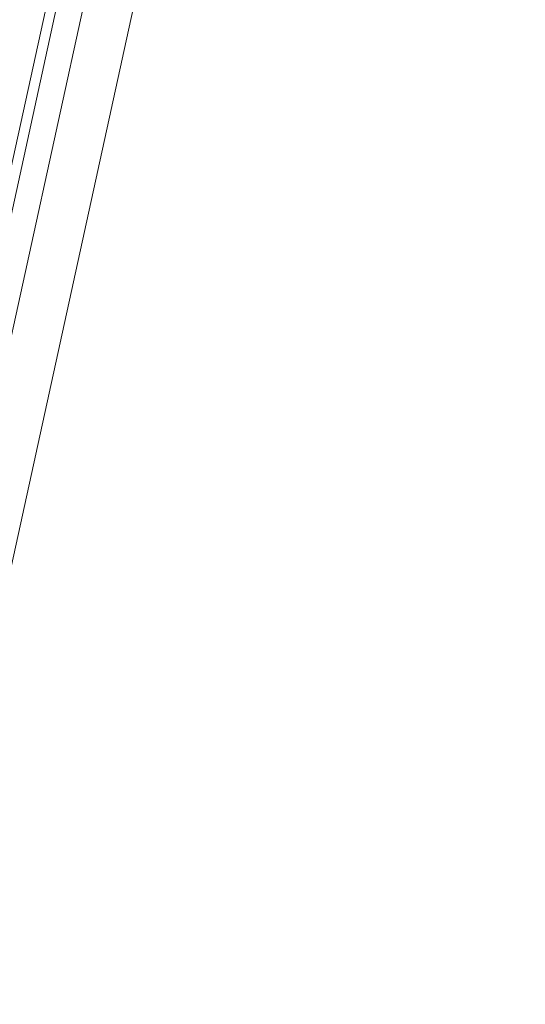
# Model space of a CAD drawing. Header units: metres. Extents: x 233012 to 233264, y 553571 to 554014.
# Tile 168 of 256: x 233198.9925 to 233199.09, y 553811.6035 to 553811.7934. Entities that reach past the tile are written whole.
import ezdxf

# ---------------------------------------------------------------- set-up
doc = ezdxf.new("R2010")
doc.units = ezdxf.units.M
doc.layers.add('A-NL30_stijlen_dorpels-pui', color=252, linetype='Continuous', lineweight=5)
doc.layers.add('A-NL30_wandopeningen', color=252, linetype='Continuous', lineweight=5)

# ---------------------------------------------------------------- blocks, each defined once
blk = doc.blocks.new('NLRS_31_WI_CWP_aluminium raam_gen_mie - AWS 65 BS kiep-2839039-01_Situatie')
at = {"layer": 'A-NL30_wandopeningen'}
for p, q in [((-0.1994, -0.0085), (0.1994, -0.0085)), ((-0.2065, -0.0105), (0.2065, -0.0105)), ((-0.2065, -0.0155), (0.2065, -0.0155))]:
    blk.add_line(p, q, dxfattribs=at)
blk = doc.blocks.new('Rectangular Mullion - NLRS_31_CWM_vliesgevelprofiel bxh 50x200_gen_mie-2811612-01_Situatie')
at = {"layer": 'A-NL30_stijlen_dorpels-pui'}
blk.add_line((233203.5898, 553832.70425), (233203.70738, 553833.24153), dxfattribs=at)

msp = doc.modelspace()

# ---------------------------------------------------------------- block references
at = {"layer": 'A-NL30_stijlen_dorpels-pui'}
msp.add_blockref('Rectangular Mullion - NLRS_31_CWM_vliesgevelprofiel bxh 50x200_gen_mie-2811612-01_Situatie', (-4.61739, -21.1007), dxfattribs=at)
at = {"layer": 'A-NL30_wandopeningen', "rotation": 77.656729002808}
msp.add_blockref('NLRS_31_WI_CWP_aluminium raam_gen_mie - AWS 65 BS kiep-2839039-01_Situatie', (233199.00678, 553811.87753), dxfattribs=at)

doc.saveas('drawing.dxf')
